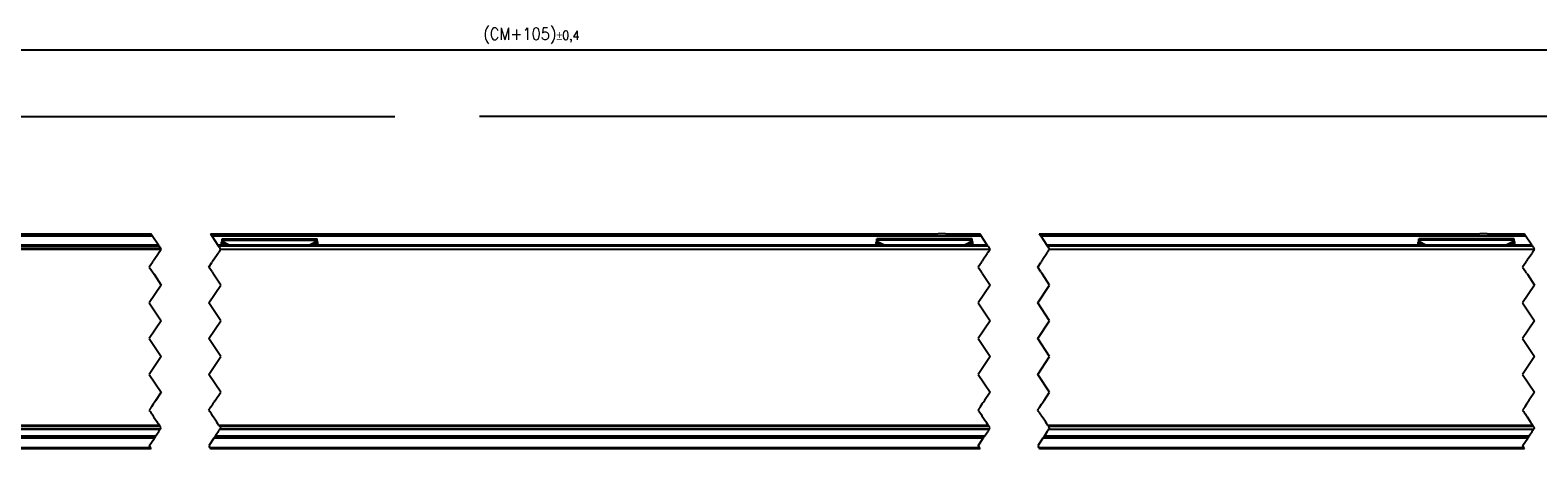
# Model space of a CAD drawing. Header units: millimetres. Extents: x -418 to 1575, y -634 to 914.
# Tile 7 of 49: x -79 to 175, y 24 to 95. Entities that reach past the tile are written whole.
import ezdxf

# ---------------------------------------------------------------- set-up
doc = ezdxf.new("R2010")
doc.units = ezdxf.units.MM
doc.linetypes.add('DOT_CENTER', pattern=[14, 12, -1, 0, -1])
doc.layers.add('1', color=7, linetype='Continuous')
doc.styles.add('CONVERTER_12', font='txt.shx', dxfattribs={"width": 0.9})
doc.dimstyles.new('ME10_DIM_22', dxfattribs={"dimtxt": 2, "dimasz": 2, "dimexe": 1, "dimexo": 1, "dimgap": 1, "dimtad": 1, "dimdsep": 46, "dimtxsty": 'CONVERTER_12', "dimsah": 1, "dimcen": 0.09, "dimclrd": 2, "dimclre": 2, "dimclrt": 2, "dimadec": 0, "dimazin": 0, "dimtol": 1, "dimtp": 0.4, "dimtm": 0.4, "dimtfac": 0.75, "dimtdec": 0, "dimtix": 1, "dimtmove": 0, "dimatfit": 3, "dimfxl": 1, "dimtolj": 1, "dimtzin": 0, "dimarcsym": 0})
doc.dimstyles.get("Standard").update_dxf_attribs({"dimtxt": 0.18, "dimasz": 0.18, "dimexe": 0.18, "dimexo": 0.0625, "dimgap": 0.09, "dimtad": 0, "dimtih": 1, "dimtoh": 1, "dimdec": 4, "dimzin": 0, "dimdsep": 46, "dimtxsty": 'Standard', "dimcen": 0.09, "dimadec": 0, "dimazin": 0, "dimtfac": 1, "dimtdec": 4, "dimtofl": 0, "dimtmove": 0, "dimatfit": 3, "dimfxl": 1, "dimtolj": 1, "dimtzin": 0, "dimarcsym": 0})

# ---------------------------------------------------------------- blocks, each defined once
blk = doc.blocks.new('SOPORTE_SV2__19', base_point=(-242.89, 24.25))
at = {"color": 3, "linetype": 'Continuous'}
for p, q in [((-139.13, 59.99), (-58.11, 59.99)), ((-48.11, 59.99), (81.11, 59.99)), ((-46.5, 58.92), (-45.59, 58.45)), ((-46.39, 59.3), (-30.39, 59.3)), ((-46.39, 59.13), (-45.08, 58.45)), ((-30.39, 59.13), (-31.7, 58.45)), ((-30.28, 58.92), (-31.19, 58.45)), ((63.5, 58.92), (64.41, 58.45)), ((79.61, 59.3), (63.61, 59.3)), ((63.61, 59.13), (64.92, 58.45)), ((74.81, 58.25), (73.3, 58.25)), ((79.58, 58.25), (74.81, 58.25)), ((79.61, 59.13), (78.3, 58.45)), ((79.72, 58.92), (78.81, 58.45)), ((79.7, 58.25), (79.58, 58.25)), ((82.28, 58.25), (79.7, 58.25)), ((91.11, 59.99), (172.55, 59.99)), ((154.5, 58.92), (155.41, 58.45)), ((170.61, 59.3), (154.61, 59.3)), ((154.61, 59.13), (155.92, 58.45)), ((170.61, 59.13), (169.3, 58.45)), ((170.72, 58.92), (169.81, 58.45)), ((-57.74, 26.05), (-138.77, 26.05)), ((81.47, 26.05), (-47.74, 26.05)), ((172.91, 26.05), (91.47, 26.05)), ((-139.43, 24.45), (-58.41, 24.45)), ((-48.41, 24.45), (80.81, 24.45)), ((90.81, 24.45), (172.25, 24.45))]:
    blk.add_line(p, q, dxfattribs=at)
at = {"color": 7, "linetype": 'Continuous'}
for p, q in [((-131.66, 60.35), (-58.34, 60.35)), ((-48.34, 60.35), (-41.89, 60.35)), ((-46.5, 58.92), (-46.39, 59.13)), ((-46.49, 58.45), (-46.5, 58.92)), ((-46.39, 59.3), (-46.39, 59.52)), ((-46.39, 59.52), (-30.39, 59.52)), ((-46.39, 59.13), (-46.39, 59.3)), ((-41.89, 60.35), (-40.66, 60.35)), ((-40.66, 60.35), (73.88, 60.35)), ((-30.39, 59.3), (-30.39, 59.52)), ((-30.39, 59.13), (-30.39, 59.3)), ((-30.28, 58.92), (-30.39, 59.13)), ((-30.29, 58.45), (-30.28, 58.92)), ((63.5, 58.92), (63.61, 59.13)), ((63.51, 58.45), (63.5, 58.92)), ((63.61, 59.3), (63.61, 59.52)), ((79.61, 59.52), (63.61, 59.52)), ((63.61, 59.13), (63.61, 59.3)), ((75.11, 60.35), (73.88, 60.35)), ((75.11, 60.35), (80.88, 60.35)), ((79.61, 59.3), (79.61, 59.52)), ((79.61, 59.13), (79.61, 59.3)), ((79.72, 58.92), (79.61, 59.13)), ((79.71, 58.45), (79.72, 58.92)), ((90.88, 60.35), (164.88, 60.35)), ((154.5, 58.92), (154.61, 59.13)), ((154.51, 58.45), (154.5, 58.92)), ((170.61, 59.52), (154.61, 59.52)), ((154.61, 59.3), (154.61, 59.52)), ((154.61, 59.13), (154.61, 59.3)), ((166.11, 60.35), (164.88, 60.35)), ((166.11, 60.35), (172.31, 60.35)), ((170.61, 59.3), (170.61, 59.52)), ((170.61, 59.13), (170.61, 59.3)), ((170.72, 58.92), (170.61, 59.13)), ((170.71, 58.45), (170.72, 58.92)), ((-57.61, 26.25), (-138.64, 26.25)), ((81.61, 26.25), (-47.61, 26.25)), ((173.04, 26.25), (91.61, 26.25)), ((-58.27, 24.25), (-139.3, 24.25)), ((80.94, 24.25), (-48.27, 24.25)), ((172.38, 24.25), (90.94, 24.25))]:
    blk.add_line(p, q, dxfattribs=at)
at = {"color": 2, "linetype": 'DOT_CENTER'}
for p, q in [((-58.11, 59.99), (-58.34, 60.35)), ((-57.08, 58.45), (-58.11, 59.99)), ((-56.97, 58.29), (-57.08, 58.45)), ((-56.94, 58.25), (-56.81, 58.05)), ((-48.34, 60.35), (-48.11, 59.99)), ((-48.11, 59.99), (-47.08, 58.45)), ((-47.08, 58.45), (-46.97, 58.29)), ((-46.81, 58.05), (-46.94, 58.25)), ((81.11, 59.99), (80.88, 60.35)), ((82.14, 58.45), (81.11, 59.99)), ((82.24, 58.29), (82.14, 58.45)), ((82.28, 58.25), (82.24, 58.29)), ((82.28, 58.25), (82.41, 58.05)), ((90.88, 60.35), (91.11, 59.99)), ((91.11, 59.99), (92.14, 58.45)), ((92.14, 58.45), (92.24, 58.29)), ((92.41, 58.05), (92.28, 58.25)), ((172.55, 59.99), (172.31, 60.35)), ((173.58, 58.45), (172.55, 59.99)), ((173.68, 58.29), (173.58, 58.45)), ((-58.08, 55.55), (-57.94, 55.75)), ((-57.81, 55.95), (-57.94, 55.75)), ((-57.08, 57.05), (-57.81, 55.95)), ((-56.94, 57.25), (-56.61, 57.75)), ((-56.75, 57.96), (-56.81, 58.05)), ((-56.74, 57.95), (-56.75, 57.96)), ((-56.62, 57.76), (-56.74, 57.95)), ((-56.61, 57.75), (-56.62, 57.76)), ((-47.94, 55.75), (-48.08, 55.55)), ((-47.94, 55.75), (-47.81, 55.95)), ((-47.81, 55.95), (-47.08, 57.04)), ((-46.62, 57.76), (-46.94, 57.25)), ((-46.81, 58.05), (-46.74, 57.95)), ((-46.74, 57.95), (-46.62, 57.76)), ((81.14, 55.55), (81.27, 55.75)), ((81.41, 55.95), (82.13, 57.04)), ((82.27, 57.24), (82.13, 57.04)), ((82.27, 57.24), (82.61, 57.75)), ((82.41, 58.05), (82.48, 57.95)), ((82.48, 57.95), (82.6, 57.76)), ((82.6, 57.76), (82.61, 57.75)), ((91.27, 55.75), (91.14, 55.55)), ((92.14, 57.05), (91.41, 55.95)), ((92.14, 57.05), (92.27, 57.25)), ((92.61, 57.75), (92.27, 57.25)), ((92.47, 57.96), (92.41, 58.05)), ((92.48, 57.95), (92.47, 57.96)), ((92.6, 57.76), (92.48, 57.95)), ((92.61, 57.75), (92.6, 57.76)), ((172.58, 55.55), (172.71, 55.75)), ((172.84, 55.95), (172.71, 55.75)), ((172.84, 55.95), (173.57, 57.04)), ((173.71, 57.25), (174.05, 57.75)), ((173.85, 58.05), (173.91, 57.96)), ((173.91, 57.96), (173.92, 57.95)), ((173.92, 57.95), (174.05, 57.75)), ((-58.08, 55.55), (-58.61, 54.75)), ((-58.61, 54.75), (-58.07, 53.95)), ((-57.81, 53.55), (-56.61, 51.75)), ((-48.61, 54.75), (-48.08, 55.55)), ((-48.07, 53.95), (-48.61, 54.75)), ((-48.07, 53.95), (-47.94, 53.75)), ((-47.81, 53.55), (-47.94, 53.75)), ((-46.61, 51.75), (-47.81, 53.55)), ((81.14, 55.55), (80.61, 54.75)), ((80.61, 54.75), (81.14, 53.95)), ((81.28, 53.75), (81.14, 53.95)), ((81.28, 53.75), (81.41, 53.55)), ((81.41, 53.55), (82.61, 51.75)), ((90.61, 54.75), (91.14, 55.55)), ((91.14, 53.95), (90.61, 54.75)), ((91.14, 53.95), (91.28, 53.75)), ((91.41, 53.55), (91.28, 53.75)), ((92.61, 51.75), (91.41, 53.55)), ((172.58, 55.55), (172.05, 54.75)), ((172.05, 54.75), (172.58, 53.95)), ((172.71, 53.75), (172.58, 53.95)), ((172.71, 53.75), (172.85, 53.55)), ((172.85, 53.55), (174.05, 51.75)), ((-56.61, 51.75), (-58.61, 48.75)), ((-48.61, 48.75), (-46.61, 51.75)), ((82.61, 51.75), (80.61, 48.75)), ((90.61, 48.75), (92.61, 51.75)), ((174.05, 51.75), (172.05, 48.75)), ((-58.61, 48.75), (-56.61, 45.75)), ((-46.61, 45.75), (-48.61, 48.75)), ((80.61, 48.75), (82.61, 45.75)), ((92.61, 45.75), (90.61, 48.75)), ((172.05, 48.75), (174.05, 45.75)), ((-56.61, 45.75), (-58.61, 42.75)), ((-48.61, 42.75), (-46.61, 45.75)), ((82.61, 45.75), (80.61, 42.75)), ((90.61, 42.75), (92.61, 45.75)), ((174.05, 45.75), (172.05, 42.75)), ((-58.61, 42.75), (-56.61, 39.75)), ((-46.61, 39.75), (-48.61, 42.75)), ((80.61, 42.75), (82.61, 39.75)), ((92.61, 39.75), (90.61, 42.75)), ((172.05, 42.75), (174.05, 39.75)), ((-56.61, 39.75), (-58.61, 36.75)), ((-48.61, 36.75), (-46.61, 39.75)), ((82.61, 39.75), (80.61, 36.75)), ((90.61, 36.75), (92.61, 39.75)), ((174.05, 39.75), (172.05, 36.75)), ((-58.61, 36.75), (-56.61, 33.75)), ((-46.61, 33.75), (-48.61, 36.75)), ((80.61, 36.75), (82.61, 33.75)), ((92.61, 33.75), (90.61, 36.75)), ((172.05, 36.75), (174.05, 33.75)), ((-56.61, 33.75), (-57.58, 32.29)), ((-47.54, 32.36), (-46.61, 33.75)), ((82.61, 33.75), (81.68, 32.36)), ((91.68, 32.36), (92.61, 33.75)), ((174.05, 33.75), (173.12, 32.36)), ((-58.53, 30.87), (-58.61, 30.75)), ((-58.5, 30.91), (-58.53, 30.87)), ((-58.48, 30.95), (-58.5, 30.91)), ((-58.44, 31.01), (-58.48, 30.95)), ((-58.47, 30.55), (-58.45, 30.52)), ((-58.45, 30.52), (-58.44, 30.5)), ((-58.41, 31.04), (-58.44, 31.01)), ((-58.44, 30.5), (-58.4, 30.43)), ((-58.39, 31.08), (-58.41, 31.04)), ((-58.4, 30.43), (-58.32, 30.32)), ((-58.38, 31.09), (-58.39, 31.08)), ((-58.36, 31.12), (-58.38, 31.09)), ((-58.35, 31.15), (-58.36, 31.12)), ((-58.32, 31.18), (-58.35, 31.15)), ((-58.26, 31.28), (-58.32, 31.18)), ((-57.96, 31.72), (-58.26, 31.28)), ((-57.8, 31.96), (-57.96, 31.72)), ((-57.67, 32.15), (-57.8, 31.96)), ((-57.58, 32.29), (-57.67, 32.15)), ((-48.61, 30.75), (-48.53, 30.87)), ((-48.53, 30.87), (-48.5, 30.91)), ((-48.5, 30.91), (-48.48, 30.95)), ((-48.48, 30.95), (-48.44, 31.01)), ((-48.43, 30.49), (-48.47, 30.55)), ((-48.44, 31.01), (-48.41, 31.04)), ((-48.32, 30.32), (-48.43, 30.49)), ((-48.41, 31.04), (-48.38, 31.09)), ((-48.38, 31.09), (-48.36, 31.12)), ((-48.36, 31.12), (-48.35, 31.15)), ((-48.35, 31.15), (-48.32, 31.18)), ((-48.32, 31.18), (-48.26, 31.28)), ((-48.26, 31.28), (-47.96, 31.72)), ((-47.96, 31.72), (-47.8, 31.96)), ((-47.8, 31.96), (-47.67, 32.15)), ((-47.67, 32.15), (-47.58, 32.29)), ((-47.58, 32.29), (-47.57, 32.32)), ((-47.57, 32.32), (-47.54, 32.36)), ((80.69, 30.87), (80.61, 30.75)), ((80.71, 30.91), (80.69, 30.87)), ((80.74, 30.95), (80.71, 30.91)), ((80.78, 31.01), (80.74, 30.95)), ((80.74, 30.55), (80.78, 30.49)), ((80.8, 31.04), (80.78, 31.01)), ((80.78, 30.49), (80.89, 30.32)), ((80.83, 31.09), (80.8, 31.04)), ((80.86, 31.12), (80.83, 31.09)), ((80.87, 31.15), (80.86, 31.12)), ((80.9, 31.18), (80.87, 31.15)), ((80.96, 31.28), (80.9, 31.18)), ((81.25, 31.72), (80.96, 31.28)), ((81.41, 31.96), (81.25, 31.72)), ((81.54, 32.15), (81.41, 31.96)), ((81.63, 32.29), (81.54, 32.15)), ((81.65, 32.32), (81.63, 32.29)), ((81.68, 32.36), (81.65, 32.32)), ((90.74, 30.95), (90.78, 31.01)), ((90.76, 30.52), (90.74, 30.55)), ((90.78, 30.5), (90.76, 30.52)), ((90.78, 31.01), (90.8, 31.04)), ((90.82, 30.43), (90.78, 30.5)), ((90.8, 31.04), (90.83, 31.08)), ((90.89, 30.32), (90.82, 30.43)), ((90.83, 31.09), (90.85, 31.12)), ((90.83, 31.08), (90.83, 31.09)), ((90.85, 31.12), (90.87, 31.15)), ((90.87, 31.15), (90.9, 31.18)), ((90.9, 31.18), (90.96, 31.28)), ((90.96, 31.28), (91.25, 31.72)), ((91.25, 31.72), (91.41, 31.96)), ((91.41, 31.96), (91.54, 32.15)), ((91.54, 32.15), (91.63, 32.29)), ((91.63, 32.29), (91.68, 32.36)), ((172.22, 31.01), (172.18, 30.95)), ((172.18, 30.55), (172.2, 30.52)), ((172.2, 30.52), (172.22, 30.5)), ((172.24, 31.04), (172.22, 31.01)), ((172.22, 30.5), (172.26, 30.43)), ((172.26, 31.08), (172.24, 31.04)), ((172.27, 31.09), (172.26, 31.08)), ((172.26, 30.43), (172.33, 30.32)), ((172.29, 31.12), (172.27, 31.09)), ((172.31, 31.15), (172.29, 31.12)), ((172.34, 31.18), (172.31, 31.15)), ((172.4, 31.28), (172.34, 31.18)), ((172.69, 31.72), (172.4, 31.28)), ((172.85, 31.96), (172.69, 31.72)), ((172.98, 32.15), (172.85, 31.96)), ((173.07, 32.29), (172.98, 32.15)), ((173.12, 32.36), (173.07, 32.29)), ((-58.32, 30.32), (-58.18, 30.11)), ((-58.18, 30.11), (-58.1, 29.99)), ((-58.1, 29.99), (-58.09, 29.96)), ((-58.09, 29.96), (-58.08, 29.95)), ((-58.08, 29.95), (-58.07, 29.94)), ((-58.07, 29.94), (-57.99, 29.81)), ((-57.99, 29.81), (-57.96, 29.77)), ((-57.96, 29.77), (-57.94, 29.74)), ((-57.94, 29.74), (-57.9, 29.69)), ((-57.9, 29.69), (-57.87, 29.64)), ((-57.87, 29.64), (-57.32, 28.82)), ((-57.32, 28.82), (-57.27, 28.73)), ((-57.27, 28.73), (-57.08, 28.46)), ((-57.08, 28.46), (-57.01, 28.36)), ((-57.01, 28.36), (-56.97, 28.3)), ((-56.97, 28.3), (-56.9, 28.19)), ((-56.9, 28.19), (-56.88, 28.15)), ((-56.88, 28.15), (-56.87, 28.14)), ((-56.87, 28.14), (-56.76, 27.98)), ((-56.76, 27.98), (-56.75, 27.96)), ((-56.67, 27.84), (-56.75, 27.96)), ((-48.18, 30.11), (-48.32, 30.32)), ((-48.1, 29.99), (-48.18, 30.11)), ((-48.09, 29.96), (-48.1, 29.99)), ((-48.08, 29.95), (-48.09, 29.96)), ((-48.07, 29.94), (-48.08, 29.95)), ((-47.99, 29.81), (-48.07, 29.94)), ((-47.32, 28.82), (-47.99, 29.81)), ((-47.27, 28.73), (-47.32, 28.82)), ((-47.08, 28.46), (-47.27, 28.73)), ((-47.01, 28.36), (-47.08, 28.46)), ((-46.97, 28.3), (-47.01, 28.36)), ((-46.9, 28.19), (-46.97, 28.3)), ((-46.88, 28.15), (-46.9, 28.19)), ((-46.87, 28.14), (-46.88, 28.15)), ((-46.76, 27.98), (-46.87, 28.14)), ((-46.75, 27.96), (-46.76, 27.98)), ((-46.75, 27.96), (-46.67, 27.84)), ((80.89, 30.32), (81.04, 30.11)), ((81.04, 30.11), (81.12, 29.99)), ((81.12, 29.99), (81.13, 29.96)), ((81.13, 29.96), (81.14, 29.95)), ((81.14, 29.95), (81.15, 29.94)), ((81.15, 29.94), (81.23, 29.81)), ((81.23, 29.81), (81.89, 28.82)), ((81.89, 28.82), (81.95, 28.73)), ((81.95, 28.73), (82.13, 28.46)), ((82.13, 28.46), (82.2, 28.36)), ((82.2, 28.36), (82.24, 28.3)), ((82.24, 28.3), (82.31, 28.19)), ((82.31, 28.19), (82.34, 28.15)), ((82.34, 28.15), (82.35, 28.14)), ((82.35, 28.14), (82.46, 27.98)), ((82.46, 27.98), (82.46, 27.96)), ((82.55, 27.84), (82.46, 27.96)), ((91.04, 30.11), (90.89, 30.32)), ((91.12, 29.99), (91.04, 30.11)), ((91.13, 29.96), (91.12, 29.99)), ((91.14, 29.95), (91.13, 29.96)), ((91.15, 29.94), (91.14, 29.95)), ((91.23, 29.81), (91.15, 29.94)), ((91.26, 29.77), (91.23, 29.81)), ((91.28, 29.74), (91.26, 29.77)), ((91.31, 29.69), (91.28, 29.74)), ((91.35, 29.64), (91.31, 29.69)), ((91.89, 28.82), (91.35, 29.64)), ((91.95, 28.73), (91.89, 28.82)), ((92.13, 28.46), (91.95, 28.73)), ((92.2, 28.36), (92.13, 28.46)), ((92.24, 28.3), (92.2, 28.36)), ((92.31, 28.19), (92.24, 28.3)), ((92.34, 28.15), (92.31, 28.19)), ((92.35, 28.14), (92.34, 28.15)), ((92.46, 27.98), (92.35, 28.14)), ((92.46, 27.96), (92.46, 27.98)), ((92.55, 27.84), (92.46, 27.96)), ((172.33, 30.32), (172.47, 30.11)), ((172.47, 30.11), (172.55, 29.99)), ((172.55, 29.99), (172.57, 29.96)), ((172.57, 29.96), (172.58, 29.95)), ((172.58, 29.95), (172.59, 29.94)), ((172.59, 29.94), (172.67, 29.81)), ((172.67, 29.81), (172.7, 29.77)), ((172.7, 29.77), (172.72, 29.74)), ((172.72, 29.74), (172.75, 29.69)), ((172.75, 29.69), (172.79, 29.64)), ((172.79, 29.64), (173.33, 28.82)), ((173.33, 28.82), (173.39, 28.73)), ((173.39, 28.73), (173.57, 28.46)), ((173.57, 28.46), (173.64, 28.36)), ((173.64, 28.36), (173.68, 28.3)), ((173.68, 28.3), (173.75, 28.19)), ((173.75, 28.19), (173.78, 28.15)), ((173.78, 28.15), (173.79, 28.14)), ((173.79, 28.14), (173.89, 27.98)), ((173.89, 27.98), (173.9, 27.96)), ((173.9, 27.96), (173.99, 27.84)), ((-58.61, 24.75), (-57.74, 26.05)), ((-57.61, 26.25), (-57.74, 26.05)), ((-57.61, 26.25), (-57.53, 26.37)), ((-57.53, 26.37), (-57.47, 26.45)), ((-57.47, 26.45), (-57.38, 26.59)), ((-57.38, 26.59), (-57, 27.16)), ((-57, 27.16), (-56.87, 27.36)), ((-56.87, 27.36), (-56.75, 27.54)), ((-56.75, 27.54), (-56.74, 27.56)), ((-56.74, 27.56), (-56.65, 27.68)), ((-56.61, 27.75), (-56.67, 27.84)), ((-56.65, 27.69), (-56.61, 27.75)), ((-56.65, 27.68), (-56.65, 27.69)), ((-47.74, 26.05), (-48.61, 24.75)), ((-47.74, 26.05), (-47.61, 26.25)), ((-47.53, 26.37), (-47.61, 26.25)), ((-47.47, 26.45), (-47.53, 26.37)), ((-47.38, 26.59), (-47.47, 26.45)), ((-47, 27.16), (-47.38, 26.59)), ((-47, 27.16), (-46.87, 27.36)), ((-46.75, 27.54), (-46.87, 27.36)), ((-46.74, 27.56), (-46.75, 27.54)), ((-46.65, 27.68), (-46.74, 27.56)), ((-46.67, 27.84), (-46.61, 27.75)), ((-46.61, 27.75), (-46.65, 27.69)), ((-46.65, 27.69), (-46.65, 27.68)), ((80.61, 24.75), (81.47, 26.05)), ((81.61, 26.25), (81.47, 26.05)), ((81.61, 26.25), (81.68, 26.37)), ((81.68, 26.37), (81.74, 26.45)), ((81.74, 26.45), (81.84, 26.59)), ((81.84, 26.59), (82.21, 27.16)), ((82.35, 27.36), (82.21, 27.16)), ((82.35, 27.36), (82.46, 27.54)), ((82.46, 27.54), (82.48, 27.56)), ((82.48, 27.56), (82.56, 27.68)), ((82.61, 27.75), (82.55, 27.84)), ((82.56, 27.68), (82.57, 27.69)), ((82.57, 27.69), (82.61, 27.75)), ((91.47, 26.05), (90.61, 24.75)), ((91.47, 26.05), (91.61, 26.25)), ((91.68, 26.37), (91.61, 26.25)), ((91.74, 26.45), (91.68, 26.37)), ((91.84, 26.59), (91.74, 26.45)), ((92.21, 27.16), (91.84, 26.59)), ((92.35, 27.36), (92.21, 27.16)), ((92.46, 27.54), (92.35, 27.36)), ((92.48, 27.56), (92.46, 27.54)), ((92.56, 27.68), (92.48, 27.56)), ((92.61, 27.75), (92.55, 27.84)), ((92.56, 27.68), (92.57, 27.69)), ((92.57, 27.69), (92.61, 27.75)), ((172.05, 24.75), (172.91, 26.05)), ((173.04, 26.25), (172.91, 26.05)), ((173.04, 26.25), (173.12, 26.37)), ((173.12, 26.37), (173.18, 26.45)), ((173.18, 26.45), (173.28, 26.59)), ((173.28, 26.59), (173.65, 27.16)), ((173.65, 27.16), (173.79, 27.36)), ((173.79, 27.36), (173.9, 27.54)), ((173.9, 27.54), (173.92, 27.56)), ((173.92, 27.56), (174, 27.68)), ((173.99, 27.84), (174.05, 27.75)), ((174.01, 27.69), (174, 27.68)), ((174.05, 27.75), (174.01, 27.69)), ((-58.41, 24.45), (-58.61, 24.75)), ((-58.27, 24.25), (-58.41, 24.45)), ((-48.61, 24.75), (-48.41, 24.45)), ((-48.41, 24.45), (-48.27, 24.25)), ((80.81, 24.45), (80.61, 24.75)), ((80.94, 24.25), (80.81, 24.45)), ((90.61, 24.75), (90.81, 24.45)), ((90.81, 24.45), (90.94, 24.25)), ((172.25, 24.45), (172.05, 24.75)), ((172.38, 24.25), (172.25, 24.45))]:
    blk.add_line(p, q, dxfattribs=at)
blk = doc.blocks.new('REGLA_SV2-870__20', base_point=(-242.89, 26.25))
at = {"color": 7, "linetype": 'Continuous'}
for p, q in [((-57.08, 58.45), (-138.1, 58.45)), ((82.14, 58.45), (-47.08, 58.45)), ((173.58, 58.45), (92.14, 58.45)), ((-137.77, 57.96), (-56.75, 57.96)), ((-46.62, 57.76), (82.6, 57.76)), ((92.6, 57.76), (174.05, 57.75)), ((-57.61, 26.25), (-138.64, 26.25)), ((-56.75, 27.54), (-137.78, 27.54)), ((81.61, 26.25), (-47.61, 26.25)), ((82.46, 27.54), (-46.75, 27.54)), ((173.04, 26.25), (91.61, 26.25)), ((92.46, 27.54), (173.9, 27.54))]:
    blk.add_line(p, q, dxfattribs=at)
at = {"color": 3, "linetype": 'Continuous'}
for p, q in [((-56.94, 58.25), (-126.19, 58.25)), ((-41.59, 58.25), (-46.94, 58.25)), ((73.3, 58.25), (-41.59, 58.25)), ((74.81, 58.25), (73.3, 58.25)), ((79.58, 58.25), (74.81, 58.25)), ((79.7, 58.25), (79.58, 58.25)), ((82.28, 58.25), (79.7, 58.25)), ((173.71, 58.25), (92.28, 58.25)), ((-137.64, 57.76), (-56.62, 57.76)), ((-56.88, 28.15), (-137.9, 28.15)), ((-56.76, 27.98), (-137.79, 27.98)), ((82.34, 28.15), (-46.88, 28.15)), ((82.46, 27.98), (-46.76, 27.98)), ((173.78, 28.15), (92.34, 28.15)), ((173.89, 27.98), (92.46, 27.98)), ((-138.5, 26.45), (-57.47, 26.45)), ((-137.76, 27.56), (-56.74, 27.56)), ((-47.47, 26.45), (81.74, 26.45)), ((-46.74, 27.56), (82.48, 27.56)), ((91.74, 26.45), (173.18, 26.45)), ((92.48, 27.56), (173.92, 27.56))]:
    blk.add_line(p, q, dxfattribs=at)
at = {"color": 2, "linetype": 'DOT_CENTER'}
for p, q in [((-56.97, 58.29), (-57.08, 58.45)), ((-56.94, 58.25), (-56.97, 58.29)), ((-56.94, 58.25), (-56.81, 58.05)), ((-47.08, 58.45), (-46.97, 58.29)), ((-46.97, 58.29), (-46.94, 58.25)), ((-46.81, 58.05), (-46.94, 58.25)), ((82.24, 58.29), (82.14, 58.45)), ((82.28, 58.25), (82.24, 58.29)), ((82.28, 58.25), (82.41, 58.05)), ((92.14, 58.45), (92.24, 58.29)), ((92.24, 58.29), (92.28, 58.25)), ((92.41, 58.05), (92.28, 58.25)), ((173.68, 58.29), (173.58, 58.45)), ((173.71, 58.25), (173.68, 58.29)), ((173.85, 58.05), (173.71, 58.25)), ((-58.08, 55.55), (-57.94, 55.75)), ((-57.81, 55.95), (-57.94, 55.75)), ((-57.08, 57.05), (-57.81, 55.95)), ((-57.08, 57.05), (-56.95, 57.24)), ((-56.95, 57.24), (-56.61, 57.75)), ((-56.75, 57.96), (-56.81, 58.05)), ((-56.74, 57.95), (-56.75, 57.96)), ((-56.62, 57.76), (-56.74, 57.95)), ((-56.61, 57.75), (-56.62, 57.76)), ((-47.94, 55.75), (-48.08, 55.55)), ((-47.94, 55.75), (-47.81, 55.95)), ((-47.81, 55.95), (-47.08, 57.04)), ((-47.08, 57.04), (-46.94, 57.25)), ((-46.62, 57.76), (-46.94, 57.25)), ((-46.81, 58.05), (-46.74, 57.95)), ((-46.74, 57.95), (-46.62, 57.76)), ((81.14, 55.55), (81.27, 55.75)), ((81.41, 55.95), (81.27, 55.75)), ((81.41, 55.95), (82.13, 57.04)), ((82.27, 57.24), (82.13, 57.04)), ((82.27, 57.24), (82.61, 57.75)), ((82.41, 58.05), (82.48, 57.95)), ((82.48, 57.95), (82.6, 57.76)), ((82.6, 57.76), (82.61, 57.75)), ((91.27, 55.75), (91.14, 55.55)), ((91.27, 55.75), (91.41, 55.95)), ((92.14, 57.05), (91.41, 55.95)), ((92.14, 57.05), (92.27, 57.25)), ((92.61, 57.75), (92.27, 57.25)), ((92.47, 57.96), (92.41, 58.05)), ((92.48, 57.95), (92.47, 57.96)), ((92.6, 57.76), (92.48, 57.95)), ((92.61, 57.75), (92.6, 57.76)), ((172.58, 55.55), (172.71, 55.75)), ((172.84, 55.95), (172.71, 55.75)), ((172.84, 55.95), (173.58, 57.05)), ((173.71, 57.25), (173.58, 57.05)), ((173.71, 57.25), (174.05, 57.75)), ((173.85, 58.05), (173.91, 57.96)), ((173.91, 57.96), (173.92, 57.95)), ((173.92, 57.95), (174.05, 57.75)), ((-58.08, 55.55), (-58.61, 54.75)), ((-58.61, 54.75), (-58.07, 53.95)), ((-58.07, 53.95), (-57.81, 53.55)), ((-57.81, 53.55), (-56.61, 51.75)), ((-48.61, 54.75), (-48.08, 55.55)), ((-48.07, 53.95), (-48.61, 54.75)), ((-48.07, 53.95), (-47.94, 53.75)), ((-47.81, 53.55), (-47.94, 53.75)), ((-46.61, 51.75), (-47.81, 53.55)), ((81.14, 55.55), (80.61, 54.75)), ((80.61, 54.75), (81.14, 53.95)), ((81.28, 53.75), (81.14, 53.95)), ((81.28, 53.75), (81.41, 53.55)), ((81.41, 53.55), (82.61, 51.75)), ((90.61, 54.75), (91.14, 55.55)), ((91.14, 53.95), (90.61, 54.75)), ((91.14, 53.95), (91.28, 53.75)), ((91.41, 53.55), (91.28, 53.75)), ((92.61, 51.75), (91.41, 53.55)), ((172.58, 55.55), (172.05, 54.75)), ((172.05, 54.75), (172.58, 53.95)), ((172.71, 53.75), (172.58, 53.95)), ((172.71, 53.75), (172.85, 53.55)), ((172.85, 53.55), (174.05, 51.75)), ((-56.61, 51.75), (-58.61, 48.75)), ((-48.61, 48.75), (-46.61, 51.75)), ((82.61, 51.75), (80.61, 48.75)), ((90.61, 48.75), (92.61, 51.75)), ((174.05, 51.75), (172.05, 48.75)), ((-58.61, 48.75), (-56.61, 45.75)), ((-46.61, 45.75), (-48.61, 48.75)), ((80.61, 48.75), (82.61, 45.75)), ((92.61, 45.75), (90.61, 48.75)), ((172.05, 48.75), (174.05, 45.75)), ((-56.61, 45.75), (-58.61, 42.75)), ((-48.61, 42.75), (-46.61, 45.75)), ((82.61, 45.75), (80.61, 42.75)), ((90.61, 42.75), (92.61, 45.75)), ((174.05, 45.75), (172.05, 42.75)), ((-58.61, 42.75), (-56.61, 39.75)), ((-46.61, 39.75), (-48.61, 42.75)), ((80.61, 42.75), (82.61, 39.75)), ((92.61, 39.75), (90.61, 42.75)), ((172.05, 42.75), (174.05, 39.75)), ((-56.61, 39.75), (-58.61, 36.75)), ((-48.61, 36.75), (-46.61, 39.75)), ((82.61, 39.75), (80.61, 36.75)), ((90.61, 36.75), (92.61, 39.75)), ((174.05, 39.75), (172.05, 36.75)), ((-58.61, 36.75), (-56.61, 33.75)), ((-46.61, 33.75), (-48.61, 36.75)), ((80.61, 36.75), (82.61, 33.75)), ((92.61, 33.75), (90.61, 36.75)), ((172.05, 36.75), (174.05, 33.75)), ((-56.61, 33.75), (-57.58, 32.29)), ((-47.54, 32.36), (-46.61, 33.75)), ((82.61, 33.75), (81.68, 32.36)), ((91.68, 32.36), (92.61, 33.75)), ((174.05, 33.75), (173.12, 32.36)), ((-58.53, 30.87), (-58.61, 30.75)), ((-58.61, 30.75), (-58.5, 30.59)), ((-58.5, 30.91), (-58.53, 30.87)), ((-58.48, 30.95), (-58.5, 30.91)), ((-58.5, 30.59), (-58.47, 30.55)), ((-58.44, 31.01), (-58.48, 30.95)), ((-58.47, 30.55), (-58.45, 30.52)), ((-58.45, 30.52), (-58.44, 30.5)), ((-58.41, 31.04), (-58.44, 31.01)), ((-58.44, 30.5), (-58.4, 30.43)), ((-58.39, 31.08), (-58.41, 31.04)), ((-58.4, 30.43), (-58.32, 30.32)), ((-58.38, 31.09), (-58.39, 31.08)), ((-58.36, 31.12), (-58.38, 31.09)), ((-58.35, 31.15), (-58.36, 31.12)), ((-58.32, 31.18), (-58.35, 31.15)), ((-58.26, 31.28), (-58.32, 31.18)), ((-57.96, 31.72), (-58.26, 31.28)), ((-57.8, 31.96), (-57.96, 31.72)), ((-57.67, 32.15), (-57.8, 31.96)), ((-57.58, 32.29), (-57.67, 32.15)), ((-48.61, 30.75), (-48.53, 30.87)), ((-48.61, 30.75), (-48.5, 30.59)), ((-48.53, 30.87), (-48.5, 30.91)), ((-48.5, 30.91), (-48.48, 30.95)), ((-48.47, 30.55), (-48.5, 30.59)), ((-48.48, 30.95), (-48.44, 31.01)), ((-48.43, 30.49), (-48.47, 30.55)), ((-48.44, 31.01), (-48.41, 31.04)), ((-48.32, 30.32), (-48.43, 30.49)), ((-48.41, 31.04), (-48.38, 31.09)), ((-48.38, 31.09), (-48.36, 31.12)), ((-48.36, 31.12), (-48.35, 31.15)), ((-48.35, 31.15), (-48.32, 31.18)), ((-48.32, 31.18), (-48.26, 31.28)), ((-48.26, 31.28), (-47.96, 31.72)), ((-47.96, 31.72), (-47.8, 31.96)), ((-47.8, 31.96), (-47.67, 32.15)), ((-47.67, 32.15), (-47.58, 32.29)), ((-47.58, 32.29), (-47.57, 32.32)), ((-47.57, 32.32), (-47.54, 32.36)), ((80.69, 30.87), (80.61, 30.75)), ((80.71, 30.59), (80.61, 30.75)), ((80.71, 30.91), (80.69, 30.87)), ((80.74, 30.95), (80.71, 30.91)), ((80.71, 30.59), (80.74, 30.55)), ((80.78, 31.01), (80.74, 30.95)), ((80.74, 30.55), (80.78, 30.49)), ((80.8, 31.04), (80.78, 31.01)), ((80.78, 30.49), (80.89, 30.32)), ((80.83, 31.09), (80.8, 31.04)), ((80.86, 31.12), (80.83, 31.09)), ((80.87, 31.15), (80.86, 31.12)), ((80.9, 31.18), (80.87, 31.15)), ((80.96, 31.28), (80.9, 31.18)), ((81.25, 31.72), (80.96, 31.28)), ((81.41, 31.96), (81.25, 31.72)), ((81.54, 32.15), (81.41, 31.96)), ((81.63, 32.29), (81.54, 32.15)), ((81.65, 32.32), (81.63, 32.29)), ((81.68, 32.36), (81.65, 32.32)), ((90.61, 30.75), (90.69, 30.87)), ((90.71, 30.59), (90.61, 30.75)), ((90.69, 30.87), (90.71, 30.91)), ((90.71, 30.91), (90.74, 30.95)), ((90.71, 30.59), (90.74, 30.55)), ((90.74, 30.95), (90.78, 31.01)), ((90.76, 30.52), (90.74, 30.55)), ((90.78, 30.5), (90.76, 30.52)), ((90.78, 31.01), (90.8, 31.04)), ((90.82, 30.43), (90.78, 30.5)), ((90.8, 31.04), (90.83, 31.08)), ((90.89, 30.32), (90.82, 30.43)), ((90.83, 31.09), (90.85, 31.12)), ((90.83, 31.08), (90.83, 31.09)), ((90.85, 31.12), (90.87, 31.15)), ((90.87, 31.15), (90.9, 31.18)), ((90.9, 31.18), (90.96, 31.28)), ((90.96, 31.28), (91.25, 31.72)), ((91.25, 31.72), (91.41, 31.96)), ((91.41, 31.96), (91.54, 32.15)), ((91.54, 32.15), (91.63, 32.29)), ((91.63, 32.29), (91.68, 32.36)), ((172.13, 30.87), (172.05, 30.75)), ((172.05, 30.75), (172.15, 30.59)), ((172.15, 30.91), (172.13, 30.87)), ((172.18, 30.95), (172.15, 30.91)), ((172.18, 30.55), (172.15, 30.59)), ((172.22, 31.01), (172.18, 30.95)), ((172.18, 30.55), (172.2, 30.52)), ((172.2, 30.52), (172.22, 30.5)), ((172.24, 31.04), (172.22, 31.01)), ((172.22, 30.5), (172.26, 30.43)), ((172.26, 31.08), (172.24, 31.04)), ((172.27, 31.09), (172.26, 31.08)), ((172.26, 30.43), (172.33, 30.32)), ((172.29, 31.12), (172.27, 31.09)), ((172.31, 31.15), (172.29, 31.12)), ((172.34, 31.18), (172.31, 31.15)), ((172.4, 31.28), (172.34, 31.18)), ((172.69, 31.72), (172.4, 31.28)), ((172.85, 31.96), (172.69, 31.72)), ((172.98, 32.15), (172.85, 31.96)), ((173.07, 32.29), (172.98, 32.15)), ((173.12, 32.36), (173.07, 32.29)), ((-58.32, 30.32), (-58.18, 30.11)), ((-58.18, 30.11), (-58.1, 29.99)), ((-58.1, 29.99), (-58.09, 29.96)), ((-58.09, 29.96), (-58.08, 29.95)), ((-58.08, 29.95), (-58.07, 29.94)), ((-58.07, 29.94), (-57.99, 29.81)), ((-57.99, 29.81), (-57.96, 29.77)), ((-57.96, 29.77), (-57.94, 29.74)), ((-57.94, 29.74), (-57.9, 29.69)), ((-57.9, 29.69), (-57.87, 29.64)), ((-57.87, 29.64), (-57.32, 28.82)), ((-57.32, 28.82), (-57.27, 28.73)), ((-57.27, 28.73), (-57.08, 28.46)), ((-57.08, 28.46), (-57.01, 28.36)), ((-57.01, 28.36), (-56.97, 28.3)), ((-56.97, 28.3), (-56.9, 28.19)), ((-56.9, 28.19), (-56.88, 28.15)), ((-56.88, 28.15), (-56.87, 28.14)), ((-56.87, 28.14), (-56.76, 27.98)), ((-56.76, 27.98), (-56.75, 27.96)), ((-56.67, 27.84), (-56.75, 27.96)), ((-48.18, 30.11), (-48.32, 30.32)), ((-48.1, 29.99), (-48.18, 30.11)), ((-48.09, 29.96), (-48.1, 29.99)), ((-48.08, 29.95), (-48.09, 29.96)), ((-48.07, 29.94), (-48.08, 29.95)), ((-47.99, 29.81), (-48.07, 29.94)), ((-47.32, 28.82), (-47.99, 29.81)), ((-47.27, 28.73), (-47.32, 28.82)), ((-47.08, 28.46), (-47.27, 28.73)), ((-47.01, 28.36), (-47.08, 28.46)), ((-46.97, 28.3), (-47.01, 28.36)), ((-46.9, 28.19), (-46.97, 28.3)), ((-46.88, 28.15), (-46.9, 28.19)), ((-46.87, 28.14), (-46.88, 28.15)), ((-46.76, 27.98), (-46.87, 28.14)), ((-46.75, 27.96), (-46.76, 27.98)), ((-46.75, 27.96), (-46.67, 27.84)), ((80.89, 30.32), (81.04, 30.11)), ((81.04, 30.11), (81.12, 29.99)), ((81.12, 29.99), (81.13, 29.96)), ((81.13, 29.96), (81.14, 29.95)), ((81.14, 29.95), (81.15, 29.94)), ((81.15, 29.94), (81.23, 29.81)), ((81.23, 29.81), (81.89, 28.82)), ((81.89, 28.82), (81.95, 28.73)), ((81.95, 28.73), (82.13, 28.46)), ((82.13, 28.46), (82.2, 28.36)), ((82.2, 28.36), (82.24, 28.3)), ((82.24, 28.3), (82.31, 28.19)), ((82.31, 28.19), (82.34, 28.15)), ((82.34, 28.15), (82.35, 28.14)), ((82.35, 28.14), (82.46, 27.98)), ((82.46, 27.98), (82.46, 27.96)), ((82.55, 27.84), (82.46, 27.96)), ((91.04, 30.11), (90.89, 30.32)), ((91.12, 29.99), (91.04, 30.11)), ((91.13, 29.96), (91.12, 29.99)), ((91.14, 29.95), (91.13, 29.96)), ((91.15, 29.94), (91.14, 29.95)), ((91.23, 29.81), (91.15, 29.94)), ((91.26, 29.77), (91.23, 29.81)), ((91.28, 29.74), (91.26, 29.77)), ((91.31, 29.69), (91.28, 29.74)), ((91.35, 29.64), (91.31, 29.69)), ((91.89, 28.82), (91.35, 29.64)), ((91.95, 28.73), (91.89, 28.82)), ((92.13, 28.46), (91.95, 28.73)), ((92.2, 28.36), (92.13, 28.46)), ((92.24, 28.3), (92.2, 28.36)), ((92.31, 28.19), (92.24, 28.3)), ((92.34, 28.15), (92.31, 28.19)), ((92.35, 28.14), (92.34, 28.15)), ((92.46, 27.98), (92.35, 28.14)), ((92.46, 27.96), (92.46, 27.98)), ((92.55, 27.84), (92.46, 27.96)), ((172.33, 30.32), (172.47, 30.11)), ((172.47, 30.11), (172.55, 29.99)), ((172.55, 29.99), (172.57, 29.96)), ((172.57, 29.96), (172.58, 29.95)), ((172.58, 29.95), (172.59, 29.94)), ((172.59, 29.94), (172.67, 29.81)), ((172.67, 29.81), (172.7, 29.77)), ((172.7, 29.77), (172.72, 29.74)), ((172.72, 29.74), (172.75, 29.69)), ((172.75, 29.69), (172.79, 29.64)), ((172.79, 29.64), (173.33, 28.82)), ((173.33, 28.82), (173.39, 28.73)), ((173.39, 28.73), (173.57, 28.46)), ((173.57, 28.46), (173.64, 28.36)), ((173.64, 28.36), (173.68, 28.3)), ((173.68, 28.3), (173.75, 28.19)), ((173.75, 28.19), (173.78, 28.15)), ((173.78, 28.15), (173.79, 28.14)), ((173.79, 28.14), (173.89, 27.98)), ((173.89, 27.98), (173.9, 27.96)), ((173.9, 27.96), (173.99, 27.84)), ((-57.61, 26.25), (-57.53, 26.37)), ((-57.53, 26.37), (-57.47, 26.45)), ((-57.47, 26.45), (-57.38, 26.59)), ((-57.38, 26.59), (-57, 27.16)), ((-57, 27.16), (-56.87, 27.36)), ((-56.87, 27.36), (-56.75, 27.54)), ((-56.75, 27.54), (-56.74, 27.56)), ((-56.74, 27.56), (-56.65, 27.68)), ((-56.61, 27.75), (-56.67, 27.84)), ((-56.65, 27.69), (-56.61, 27.75)), ((-56.65, 27.68), (-56.65, 27.69)), ((-47.53, 26.37), (-47.61, 26.25)), ((-47.47, 26.45), (-47.53, 26.37)), ((-47.38, 26.59), (-47.47, 26.45)), ((-47, 27.16), (-47.38, 26.59)), ((-47, 27.16), (-46.87, 27.36)), ((-46.75, 27.54), (-46.87, 27.36)), ((-46.74, 27.56), (-46.75, 27.54)), ((-46.65, 27.68), (-46.74, 27.56)), ((-46.67, 27.84), (-46.61, 27.75)), ((-46.61, 27.75), (-46.65, 27.69)), ((-46.65, 27.69), (-46.65, 27.68)), ((81.61, 26.25), (81.68, 26.37)), ((81.68, 26.37), (81.74, 26.45)), ((81.74, 26.45), (81.84, 26.59)), ((81.84, 26.59), (82.21, 27.16)), ((82.35, 27.36), (82.21, 27.16)), ((82.35, 27.36), (82.46, 27.54)), ((82.46, 27.54), (82.48, 27.56)), ((82.48, 27.56), (82.56, 27.68)), ((82.61, 27.75), (82.55, 27.84)), ((82.56, 27.68), (82.57, 27.69)), ((82.57, 27.69), (82.61, 27.75)), ((91.68, 26.37), (91.61, 26.25)), ((91.74, 26.45), (91.68, 26.37)), ((91.84, 26.59), (91.74, 26.45)), ((92.21, 27.16), (91.84, 26.59)), ((92.35, 27.36), (92.21, 27.16)), ((92.46, 27.54), (92.35, 27.36)), ((92.48, 27.56), (92.46, 27.54)), ((92.56, 27.68), (92.48, 27.56)), ((92.61, 27.75), (92.55, 27.84)), ((92.56, 27.68), (92.57, 27.69)), ((92.57, 27.69), (92.61, 27.75)), ((173.04, 26.25), (173.12, 26.37)), ((173.12, 26.37), (173.18, 26.45)), ((173.18, 26.45), (173.28, 26.59)), ((173.28, 26.59), (173.65, 27.16)), ((173.65, 27.16), (173.79, 27.36)), ((173.79, 27.36), (173.9, 27.54)), ((173.9, 27.54), (173.92, 27.56)), ((173.92, 27.56), (174, 27.68)), ((173.99, 27.84), (174.05, 27.75)), ((174.01, 27.69), (174, 27.68)), ((174.05, 27.75), (174.01, 27.69))]:
    blk.add_line(p, q, dxfattribs=at)
blk = doc.blocks.new('REGLA_SV2-870mm__21', base_point=(-242.89, 4.15))
for name, p in [('SOPORTE_SV2__19', (-242.89, 24.25)), ('REGLA_SV2-870__20', (-242.89, 26.25))]:
    blk.add_blockref(name, p)
blk = doc.blocks.new('*D86')
at = {"layer": '1', "color": 2, "linetype": 'Continuous'}
for p, q in [((-242.89, 58.42), (-242.89, 92.26)), ((-242.89, 91.26), (254.11, 91.26)), ((254.11, 58.42), (254.11, 92.26))]:
    blk.add_line(p, q, dxfattribs=at)
at = {"layer": '1', "color": 2}
for points in [[(-240.89, 91.52), (-240.89, 90.99), (-242.89, 91.26)], [(252.11, 90.99), (252.11, 91.52), (254.11, 91.26)]]:
    blk.add_solid(points, dxfattribs=at)
at = {"layer": '1', "color": 2, "insert": (-2.5, 92.26), "char_height": 2, "attachment_point": 7, "rotation": 0.0001, "line_spacing_factor": 0.60024, "style": 'CONVERTER_12'}
blk.add_mtext('\\C2;(CM+105)\\C2;\\H1.5;{\\Fgdt;`}0,4', dxfattribs=at)
blk = doc.blocks.new('Front1', base_point=(-155.39, 32.25))
blk.add_blockref('REGLA_SV2-870mm__21', (-242.89, 4.152))
at = {"layer": '1'}
dim = blk.add_linear_dim(base=(-242.89, 91.255), p1=(254.11, 57.417), p2=(-242.89, 57.417), text='(CM+105)', dimstyle='ME10_DIM_22', dxfattribs=at)
dim.commit()
dim.dimension.update_dxf_attribs({"geometry": '*D86', "text_midpoint": (5.61, 93.255), "text_rotation": 0.00014})
at = {"layer": '1', "color": 2, "linetype": 'Continuous', "has_arrowhead": 0}
for points in [[(-226.525, 60.348), (-226.525, 80.065), (-17.344, 80.065)], [(250.089, 60.348), (250.089, 80.065), (-3.156, 80.065)]]:
    blk.add_leader(points, dimstyle='Standard', dxfattribs=at)

msp = doc.modelspace()

# ---------------------------------------------------------------- block references
msp.add_blockref('Front1', (-155.39, 32.25))

doc.saveas('drawing.dxf')
